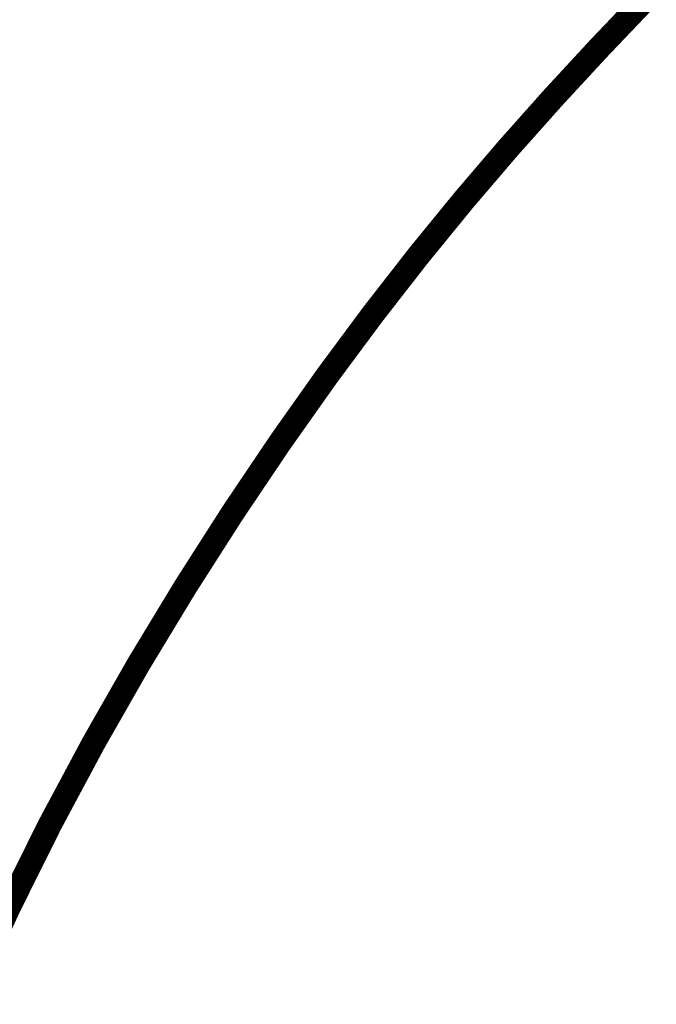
# Model space of a CAD drawing. Extents: x -1.7 to 6.8, y -10.3 to 0.7.
# Tile 165 of 172: x 5.3844 to 5.4457, y -8.2634 to -8.1686. Entities that reach past the tile are written whole.
import ezdxf

# ---------------------------------------------------------------- set-up
doc = ezdxf.new("R2010")
doc.units = 0
doc.header["$MEASUREMENT"] = 0
doc.layers.add('FACE', color=160, linetype='CONTINUOUS')

msp = doc.modelspace()

# ---------------------------------------------------------------- linework, layer by layer
at = {"layer": 'FACE', "color": 5, "const_width": 0.002302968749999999}
msp.add_lwpolyline([(5.444580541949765, -8.166788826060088), (5.440166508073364, -8.171419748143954), (5.43580935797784, -8.176134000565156), (5.431484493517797, -8.18098843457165), (5.427167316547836, -8.18603990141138), (5.42283322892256, -8.191345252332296), (5.418457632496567, -8.196961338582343), (5.414015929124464, -8.202945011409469), (5.409496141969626, -8.209336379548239), (5.404936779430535, -8.216108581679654), (5.400388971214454, -8.223218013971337), (5.395903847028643, -8.230621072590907), (5.39153253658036, -8.238274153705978), (5.38732616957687, -8.246133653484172), (5.383335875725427, -8.254155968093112), (5.379612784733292, -8.262297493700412)], dxfattribs=at)

doc.saveas('drawing.dxf')
